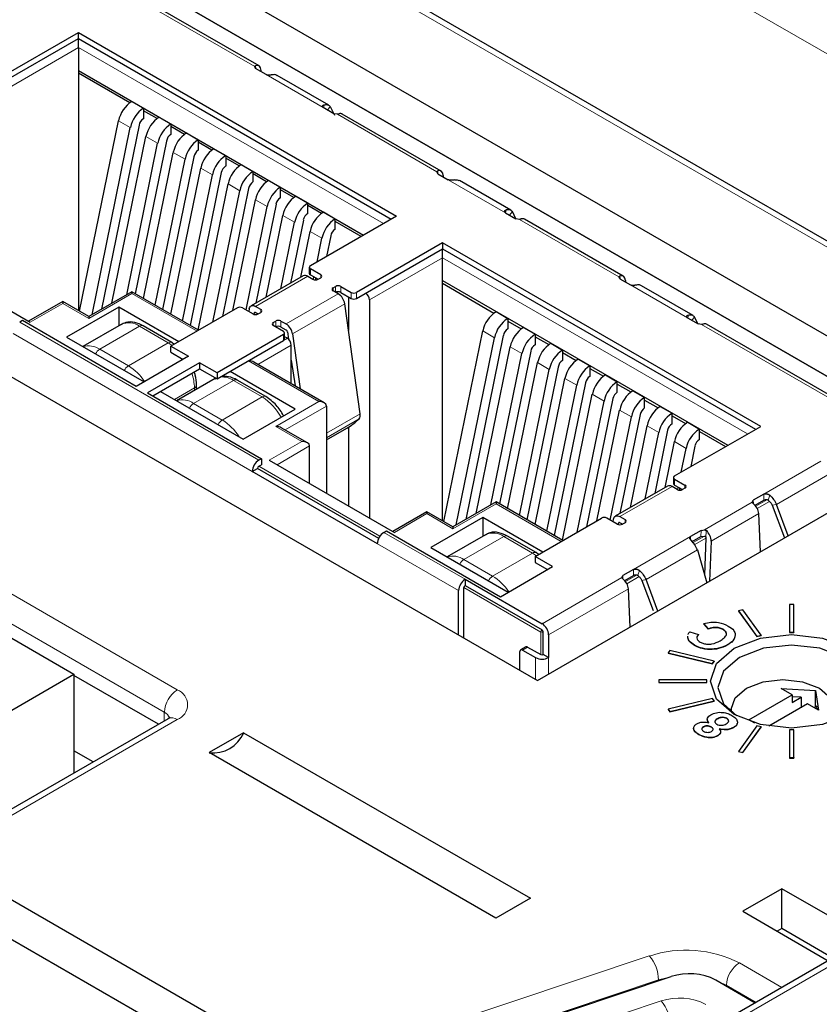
# Paper-space layout 'Blatt4' of a CAD drawing. Header units: millimetres. Extents: x 5 to 418, y 2 to 292.
# Tile 43 of 63: x 118.79 to 127.47, y 197.51 to 208.19. Entities that reach past the tile are written whole.
import ezdxf

# ---------------------------------------------------------------- set-up
doc = ezdxf.new("R2010")
doc.units = ezdxf.units.MM

psp = doc.layouts.new('Blatt4')

# ---------------------------------------------------------------- linework, layer by layer
at = {"color": 7, "linetype": 'Continuous', "lineweight": 18}
for p, q in [((134.156, 204.005), (103.329, 221.801)), ((134.409, 201.761), (101.511, 220.753)), ((102.54, 211.289), (120.5, 200.92)), ((120.359, 200.678), (102.398, 211.047)), ((119.394, 208.805), (121.34, 207.682)), ((119.427, 207.986), (118.592, 207.505)), ((118.635, 207.431), (119.427, 207.888)), ((122.821, 206.027), (119.427, 207.986)), ((119.427, 207.888), (122.736, 205.978)), ((121.35, 207.691), (121.351, 207.659)), ((122.084, 207.236), (121.464, 207.594)), ((122.086, 207.235), (122.093, 207.267)), ((122.13, 207.209), (122.159, 207.249)), ((122.237, 207.164), (123.315, 206.541)), ((119.863, 207.094), (119.99, 207.02)), ((120.16, 206.922), (120.287, 206.849)), ((120.457, 206.751), (120.584, 206.677)), ((120.754, 206.579), (120.881, 206.506)), ((123.327, 206.518), (123.326, 206.55)), ((121.051, 206.408), (121.178, 206.335)), ((124.06, 206.095), (123.44, 206.453)), ((121.348, 206.237), (121.475, 206.163)), ((121.645, 206.065), (121.772, 205.992)), ((124.069, 206.127), (124.062, 206.094)), ((124.105, 206.069), (124.135, 206.108)), ((124.213, 206.023), (125.291, 205.401)), ((121.942, 205.894), (122.069, 205.82)), ((123.378, 205.705), (122.544, 205.223)), ((126.772, 203.746), (123.378, 205.705)), ((122.586, 205.15), (123.378, 205.607)), ((123.378, 205.607), (126.687, 203.697)), ((121.944, 205.423), (121.944, 205.488)), ((121.916, 205.406), (121.35, 205.08)), ((122.057, 205.39), (122.057, 205.423)), ((125.303, 205.378), (125.301, 205.41)), ((119.54, 204.949), (120.006, 205.219)), ((120.006, 205.219), (120.714, 204.81)), ((121.681, 204.889), (122.247, 205.215)), ((122.19, 205.248), (122.19, 205.281)), ((122.218, 205.232), (122.218, 205.297)), ((122.275, 205.232), (122.275, 205.297)), ((122.388, 205.232), (122.388, 205.166)), ((122.445, 205.232), (122.445, 205.166)), ((126.035, 204.955), (125.416, 205.313)), ((118.903, 204.908), (119.257, 205.112)), ((119.257, 205.112), (119.54, 204.949)), ((121.751, 204.781), (122.316, 205.108)), ((121.348, 205.016), (121.336, 205.009)), ((121.407, 205.015), (121.407, 205.047)), ((118.79, 204.908), (121.384, 203.411)), ((121.539, 204.872), (121.539, 204.905)), ((121.568, 204.856), (121.568, 204.921)), ((121.624, 204.856), (121.624, 204.921)), ((126.045, 204.986), (126.037, 204.954)), ((126.111, 204.968), (126.081, 204.928)), ((118.72, 204.786), (121.313, 203.289)), ((120.091, 204.865), (119.659, 204.615)), ((120.091, 204.865), (120.402, 204.685)), ((123.814, 204.813), (123.942, 204.739)), ((126.188, 204.883), (128.134, 203.76)), ((120.402, 204.685), (119.97, 204.435)), ((120.402, 204.685), (120.446, 204.656)), ((121.695, 204.734), (121.271, 204.489)), ((121.653, 204.774), (121.653, 204.709)), ((119.97, 204.435), (119.659, 204.615)), ((121.737, 204.66), (121.373, 204.45)), ((124.111, 204.641), (124.239, 204.568)), ((121.271, 204.489), (122.034, 204.048)), ((124.408, 204.47), (124.536, 204.396)), ((121.11, 204.277), (120.677, 204.027)), ((120.91, 204.297), (120.917, 204.301)), ((121.11, 204.277), (121.421, 204.097)), ((124.705, 204.298), (124.833, 204.225)), ((120.685, 204.195), (120.469, 204.07)), ((120.685, 204.195), (120.685, 204.167)), ((120.988, 203.847), (121.421, 204.097)), ((122.034, 204.048), (121.568, 203.778)), ((125.002, 204.127), (125.13, 204.053)), ((120.988, 203.847), (120.677, 204.027)), ((122.119, 203.999), (121.67, 203.74)), ((125.299, 203.955), (125.427, 203.882)), ((122.119, 203.703), (122.484, 203.913)), ((122.119, 203.655), (122.472, 203.859)), ((121.568, 203.778), (121.851, 203.615)), ((125.596, 203.784), (125.724, 203.711)), ((121.851, 203.615), (121.497, 203.411)), ((125.893, 203.613), (126.021, 203.539)), ((121.582, 203.362), (121.935, 203.566)), ((126.862, 203.042), (127.482, 203.4)), ((121.37, 203.321), (122.685, 202.562)), ((122.699, 202.587), (121.384, 203.346)), ((125.895, 203.142), (125.895, 203.207)), ((127, 202.932), (127.557, 203.253)), ((125.867, 203.125), (125.301, 202.799)), ((126.008, 203.109), (126.008, 203.142)), ((126.748, 202.976), (126.75, 202.94)), ((126.903, 202.984), (126.777, 202.911)), ((126.862, 202.977), (126.862, 203.042)), ((126.912, 202.978), (126.928, 203.03)), ((123.491, 202.668), (123.958, 202.938)), ((123.958, 202.938), (124.665, 202.529)), ((126.221, 202.655), (126.738, 202.954)), ((126.792, 202.887), (126.925, 202.964)), ((127, 202.932), (126.953, 202.924)), ((122.855, 202.627), (123.208, 202.831)), ((123.208, 202.831), (123.491, 202.668)), ((125.358, 202.766), (125.358, 202.733)), ((126.292, 202.533), (126.808, 202.831)), ((125.299, 202.735), (125.287, 202.728)), ((126.179, 202.582), (126.182, 202.649)), ((126.235, 202.566), (126.239, 202.648)), ((122.742, 202.627), (123.623, 202.119)), ((124.043, 202.584), (123.61, 202.334)), ((124.043, 202.584), (124.354, 202.404)), ((125.448, 202.226), (126.068, 202.583)), ((126.068, 202.583), (126.068, 202.549)), ((126.218, 202.588), (126.095, 202.517)), ((126.113, 202.495), (126.235, 202.566)), ((122.671, 202.505), (123.552, 201.996)), ((125.586, 202.115), (126.143, 202.437)), ((123.921, 202.154), (123.61, 202.334)), ((124.354, 202.404), (123.921, 202.154)), ((124.354, 202.404), (124.397, 202.375)), ((125.448, 202.16), (125.448, 202.226)), ((124.457, 201.637), (125.323, 202.137)), ((125.334, 202.16), (125.335, 202.124)), ((125.489, 202.167), (125.363, 202.095)), ((125.378, 202.071), (125.511, 202.148)), ((125.514, 202.214), (125.498, 202.162)), ((125.586, 202.115), (125.539, 202.107)), ((123.608, 202.029), (124.443, 201.547)), ((124.457, 201.572), (123.623, 202.053)), ((124.528, 201.515), (125.394, 202.015)), ((134.152, 201.718), (124.6, 196.204)), ((124.443, 201.547), (124.443, 201.302)), ((124.471, 201.302), (124.471, 201.547)), ((124.301, 201.384), (124.245, 201.351)), ((124.386, 201.27), (124.386, 201.031)), ((124.528, 201.27), (124.528, 201.09)), ((120.357, 200.582), (120.359, 200.678)), ((120.5, 200.597), (115.975, 197.984)), ((119.645, 196.04), (125.621, 198.032)), ((126.598, 197.958), (127.06, 197.691)), ((125.721, 197.772), (119.745, 195.78)), ((125.721, 197.772), (125.721, 197.763)), ((126.779, 197.529), (126.456, 197.716)), ((126.456, 197.716), (126.456, 197.705)), ((120.158, 195.681), (125.75, 197.545))]:
    psp.add_line(p, q, dxfattribs=at)
at = {"color": 7, "linetype": 'Continuous', "lineweight": 25}
for p, q in [((134.409, 201.829), (101.611, 220.763)), ((101.559, 211.376), (119.379, 201.089)), ((129.214, 203.795), (119.965, 209.135)), ((121.387, 207.689), (119.444, 208.81)), ((128.838, 203.578), (119.965, 208.7)), ((119.965, 208.7), (128.838, 203.578)), ((118.493, 207.513), (119.427, 208.052)), ((119.427, 208.052), (122.877, 206.06)), ((119.427, 207.986), (119.427, 208.052)), ((118.493, 207.447), (119.427, 207.986)), ((119.427, 207.888), (119.427, 207.986)), ((119.427, 207.986), (122.821, 206.027)), ((119.427, 207.888), (119.427, 207.611)), ((121.35, 207.66), (121.34, 207.682)), ((119.427, 207.64), (122.521, 205.854)), ((119.984, 207.289), (119.427, 207.611)), ((119.427, 207.611), (119.427, 205.035)), ((121.464, 207.594), (121.35, 207.66)), ((121.411, 207.625), (121.41, 207.641)), ((122.144, 207.262), (121.585, 207.585)), ((120.006, 207.304), (120.134, 207.23)), ((122.159, 207.249), (122.205, 207.153)), ((120.134, 207.23), (120.134, 207.116)), ((120.281, 207.117), (120.134, 207.202)), ((122.198, 207.17), (122.084, 207.236)), ((122.237, 207.164), (122.198, 207.17)), ((123.363, 206.548), (122.29, 207.167)), ((119.44, 205.027), (119.863, 207.094)), ((120.086, 207.046), (119.677, 205.049)), ((120.303, 207.132), (120.431, 207.059)), ((120.431, 207.059), (120.431, 206.944)), ((120.578, 206.946), (120.431, 207.031)), ((119.575, 204.99), (119.99, 207.02)), ((119.79, 205.114), (120.16, 206.922)), ((120.6, 206.961), (120.728, 206.887)), ((119.951, 205.207), (120.287, 206.849)), ((120.383, 206.874), (120.044, 205.217)), ((120.728, 206.887), (120.728, 206.773)), ((120.875, 206.774), (120.728, 206.86)), ((120.133, 205.166), (120.457, 206.751)), ((120.897, 206.789), (121.025, 206.716)), ((121.025, 206.716), (121.025, 206.602)), ((120.26, 205.093), (120.584, 206.677)), ((120.68, 206.703), (120.341, 205.046)), ((121.172, 206.603), (121.025, 206.688)), ((121.194, 206.618), (121.322, 206.544)), ((120.43, 204.995), (120.754, 206.579)), ((120.557, 204.921), (120.881, 206.506)), ((120.977, 206.532), (120.638, 204.874)), ((121.322, 206.43), (121.322, 206.544)), ((121.469, 206.432), (121.322, 206.517)), ((123.326, 206.519), (123.315, 206.541)), ((123.326, 206.519), (123.44, 206.453)), ((123.386, 206.501), (123.386, 206.484)), ((120.727, 204.823), (121.051, 206.408)), ((121.491, 206.446), (121.619, 206.373)), ((124.119, 206.122), (123.56, 206.444)), ((115.157, 206.359), (124.406, 201.02)), ((120.887, 204.91), (121.178, 206.335)), ((121.274, 206.36), (120.989, 204.97)), ((121.619, 206.259), (121.619, 206.373)), ((121.766, 206.26), (121.619, 206.345)), ((121.102, 205.035), (121.348, 206.237)), ((121.571, 206.189), (121.351, 205.114)), ((121.788, 206.275), (121.916, 206.202)), ((121.916, 206.087), (121.916, 206.202)), ((122.063, 206.089), (121.916, 206.174)), ((121.246, 205.042), (121.475, 206.163)), ((121.464, 205.179), (121.645, 206.065)), ((122.085, 206.104), (122.213, 206.03)), ((124.06, 206.095), (124.174, 206.029)), ((124.172, 206.03), (124.135, 206.108)), ((121.625, 205.272), (121.772, 205.992)), ((121.868, 206.017), (121.728, 205.332)), ((122.877, 206.06), (121.944, 205.521)), ((122.213, 205.916), (122.213, 206.03)), ((122.495, 205.839), (122.213, 206.002)), ((124.213, 206.023), (124.174, 206.029)), ((125.338, 205.407), (124.266, 206.027)), ((121.84, 205.397), (121.942, 205.894)), ((122.016, 205.563), (122.069, 205.82)), ((122.165, 205.846), (122.119, 205.622)), ((123.378, 205.771), (122.445, 205.232)), ((126.829, 203.778), (123.378, 205.771)), ((123.378, 205.771), (123.378, 205.705)), ((117.546, 205.692), (118.903, 204.908)), ((122.445, 205.166), (123.378, 205.705)), ((123.378, 205.607), (123.378, 205.705)), ((123.378, 205.705), (126.772, 203.746)), ((123.378, 205.33), (123.378, 205.607)), ((121.932, 205.504), (121.932, 205.439)), ((122.057, 205.423), (121.944, 205.488)), ((121.866, 205.411), (121.3, 205.085)), ((121.916, 205.406), (121.972, 205.374)), ((121.944, 205.423), (122.029, 205.374)), ((121.977, 205.371), (121.983, 205.4)), ((122, 205.39), (122, 205.367)), ((122.029, 205.374), (122.057, 205.39)), ((123.378, 205.359), (126.472, 203.573)), ((123.378, 205.33), (123.935, 205.008)), ((123.378, 202.754), (123.378, 205.33)), ((125.301, 205.379), (125.291, 205.401)), ((125.301, 205.379), (125.416, 205.313)), ((125.361, 205.36), (125.362, 205.344)), ((120.006, 205.239), (119.54, 204.969)), ((120.731, 204.821), (120.006, 205.239)), ((120.006, 205.239), (120.006, 205.219)), ((122.19, 205.281), (122.218, 205.297)), ((122.247, 205.215), (122.19, 205.248)), ((122.275, 205.297), (122.388, 205.232)), ((122.275, 205.232), (122.388, 205.166)), ((126.095, 204.981), (125.536, 205.304)), ((119.257, 205.133), (118.886, 204.919)), ((119.54, 204.969), (119.257, 205.133)), ((119.257, 205.133), (119.257, 205.112)), ((122.484, 203.913), (122.316, 205.108)), ((122.357, 205.184), (122.357, 204.818)), ((122.586, 205.15), (122.586, 202.782)), ((119.865, 205.072), (119.299, 204.745)), ((120.516, 204.696), (119.865, 205.072)), ((119.865, 205.072), (119.865, 204.869)), ((121.152, 205.063), (120.431, 204.647)), ((121.209, 205.063), (121.322, 204.998)), ((121.28, 205.053), (121.276, 205.025)), ((121.333, 204.993), (121.336, 205.009)), ((121.407, 205.047), (121.35, 205.08)), ((121.35, 205.014), (121.378, 204.998)), ((121.378, 204.998), (121.407, 205.015)), ((123.958, 205.023), (124.085, 204.949)), ((118.819, 204.925), (118.79, 204.908)), ((120.055, 204.211), (118.819, 204.925)), ((119.54, 204.969), (119.54, 204.949)), ((121.539, 204.905), (121.568, 204.921)), ((121.624, 204.921), (121.681, 204.889)), ((124.085, 204.949), (124.085, 204.835)), ((124.085, 204.921), (124.232, 204.836)), ((126.035, 204.955), (126.15, 204.889)), ((126.148, 204.89), (126.111, 204.968)), ((119.891, 204.884), (119.475, 204.644)), ((120.442, 204.689), (120.131, 204.869)), ((121.653, 204.807), (121.539, 204.872)), ((121.681, 204.823), (121.624, 204.856)), ((121.664, 204.725), (121.664, 204.791)), ((121.695, 204.802), (121.705, 204.726)), ((123.391, 202.746), (123.814, 204.813)), ((124.255, 204.851), (124.382, 204.778)), ((126.188, 204.883), (126.15, 204.889)), ((128.184, 203.765), (126.241, 204.886)), ((119.299, 204.745), (120.139, 204.26)), ((120.467, 204.668), (120.442, 204.689)), ((121.653, 204.774), (120.931, 204.358)), ((120.931, 204.293), (121.653, 204.709)), ((121.695, 204.734), (121.664, 204.751)), ((121.751, 204.781), (121.834, 204.184)), ((123.526, 202.709), (123.942, 204.739)), ((124.037, 204.765), (123.629, 202.768)), ((124.382, 204.778), (124.382, 204.663)), ((124.382, 204.75), (124.529, 204.665)), ((124.552, 204.68), (124.679, 204.606)), ((120.431, 204.647), (120.62, 204.538)), ((120.431, 204.582), (120.431, 204.647)), ((120.431, 204.582), (120.564, 204.505)), ((121.737, 204.24), (121.737, 204.66)), ((123.741, 202.833), (124.111, 204.641)), ((124.334, 204.593), (123.995, 202.936)), ((124.679, 204.606), (124.679, 204.492)), ((124.679, 204.578), (124.826, 204.493)), ((120.62, 204.538), (120.055, 204.211)), ((120.742, 204.468), (120.176, 204.141)), ((120.931, 204.358), (120.742, 204.468)), ((120.742, 204.468), (120.742, 204.402)), ((122.094, 204.034), (121.331, 204.474)), ((121.737, 204.498), (121.777, 204.217)), ((123.903, 202.926), (124.239, 204.568)), ((124.084, 202.885), (124.408, 204.47)), ((124.849, 204.508), (124.976, 204.435)), ((120.233, 204.108), (120.742, 204.402)), ((120.742, 204.402), (120.931, 204.293)), ((120.931, 204.358), (120.931, 204.293)), ((121.78, 203.966), (121.073, 204.374)), ((124.211, 202.811), (124.536, 204.396)), ((124.631, 204.422), (124.292, 202.765)), ((124.976, 204.435), (124.976, 204.32)), ((124.976, 204.407), (125.123, 204.322)), ((120.91, 204.297), (120.493, 204.056)), ((120.929, 204.301), (120.908, 204.29)), ((121.461, 204.101), (121.15, 204.281)), ((124.381, 202.714), (124.705, 204.298)), ((124.928, 204.251), (124.589, 202.593)), ((125.146, 204.337), (125.273, 204.263)), ((125.273, 204.149), (125.273, 204.263)), ((120.318, 204.157), (121.214, 203.64)), ((120.709, 204.181), (120.709, 204.228)), ((124.508, 202.64), (124.833, 204.225)), ((125.273, 204.236), (125.42, 204.151)), ((125.443, 204.165), (125.57, 204.092)), ((120.176, 204.141), (121.412, 203.427)), ((124.678, 202.542), (125.002, 204.127)), ((124.838, 202.629), (125.13, 204.053)), ((125.225, 204.079), (124.941, 202.689)), ((125.57, 203.978), (125.57, 204.092)), ((125.57, 204.064), (125.717, 203.979)), ((121.214, 203.64), (121.78, 203.966)), ((122.119, 203.999), (122.119, 203.052)), ((125.053, 202.754), (125.299, 203.955)), ((125.74, 203.994), (125.867, 203.92)), ((125.197, 202.761), (125.427, 203.882)), ((125.522, 203.908), (125.302, 202.833)), ((125.867, 203.806), (125.867, 203.92)), ((125.867, 203.893), (126.014, 203.808)), ((126.037, 203.822), (126.164, 203.749)), ((121.911, 203.601), (121.628, 203.764)), ((122.119, 203.631), (122.339, 203.758)), ((122.357, 203.769), (122.357, 202.915)), ((124.406, 201.02), (129.214, 203.795)), ((125.415, 202.898), (125.596, 203.784)), ((125.819, 203.736), (125.679, 203.051)), ((125.895, 203.24), (126.829, 203.778)), ((126.164, 203.635), (126.164, 203.749)), ((126.164, 203.721), (126.447, 203.558)), ((125.576, 202.991), (125.724, 203.711)), ((125.792, 203.116), (125.893, 203.613)), ((121.935, 203.158), (121.935, 203.566)), ((125.968, 203.282), (126.021, 203.539)), ((126.116, 203.565), (126.07, 203.341)), ((121.412, 203.427), (121.384, 203.411)), ((121.412, 203.427), (121.412, 203.362)), ((121.497, 203.411), (122.855, 202.627)), ((121.313, 203.289), (121.37, 203.321)), ((122.671, 202.505), (121.313, 203.289)), ((122.685, 202.562), (121.37, 203.321)), ((121.384, 203.346), (121.412, 203.362)), ((125.884, 203.223), (125.884, 203.158)), ((125.895, 203.207), (126.008, 203.142)), ((125.817, 203.13), (125.251, 202.804)), ((125.924, 203.093), (125.867, 203.125)), ((125.895, 203.142), (125.98, 203.093)), ((125.929, 203.09), (125.935, 203.119)), ((125.952, 203.086), (125.952, 203.109)), ((126.008, 203.109), (125.98, 203.093)), ((126.738, 202.954), (126.748, 202.976)), ((126.862, 203.042), (126.748, 202.976)), ((126.768, 202.922), (126.862, 202.977)), ((123.958, 202.958), (123.491, 202.688)), ((124.682, 202.54), (123.958, 202.958)), ((123.958, 202.958), (123.958, 202.938)), ((126.953, 202.924), (127.086, 202.567)), ((127.127, 202.59), (127, 202.932)), ((123.208, 202.852), (122.837, 202.637)), ((123.491, 202.688), (123.208, 202.852)), ((123.208, 202.852), (123.208, 202.831)), ((123.816, 202.791), (123.251, 202.464)), ((124.467, 202.415), (123.816, 202.791)), ((123.816, 202.791), (123.816, 202.588)), ((124.382, 202.366), (125.103, 202.782)), ((125.273, 202.717), (125.16, 202.782)), ((125.227, 202.744), (125.232, 202.772)), ((125.301, 202.799), (125.358, 202.766)), ((126.827, 202.417), (126.808, 202.831)), ((123.491, 202.688), (123.491, 202.668)), ((125.285, 202.712), (125.287, 202.728)), ((125.33, 202.717), (125.301, 202.733)), ((125.358, 202.733), (125.33, 202.717)), ((126.182, 202.649), (126.068, 202.583)), ((126.182, 202.649), (126.221, 202.655)), ((122.742, 202.627), (122.77, 202.644)), ((122.77, 202.644), (124.006, 201.93)), ((123.843, 202.603), (123.426, 202.363)), ((124.394, 202.408), (124.083, 202.588)), ((126.086, 202.528), (126.179, 202.582)), ((126.179, 202.582), (126.218, 202.588)), ((126.235, 202.566), (126.219, 202.169)), ((123.251, 202.464), (124.091, 201.979)), ((126.143, 202.437), (126.244, 202.081)), ((126.292, 202.533), (126.274, 202.098)), ((124.572, 202.257), (124.382, 202.366)), ((124.382, 202.366), (124.382, 202.301)), ((124.419, 202.387), (124.394, 202.408)), ((124.006, 201.93), (124.572, 202.257)), ((124.382, 202.301), (124.515, 202.224)), ((125.448, 202.226), (125.334, 202.16)), ((123.623, 202.119), (123.623, 202.053)), ((123.623, 202.119), (124.457, 201.637)), ((125.323, 202.137), (125.334, 202.16)), ((125.354, 202.106), (125.448, 202.16)), ((125.713, 201.774), (125.586, 202.115)), ((123.608, 201.48), (123.608, 202.029)), ((123.623, 202.053), (124.457, 201.572)), ((125.412, 201.601), (125.394, 202.015)), ((125.539, 202.107), (125.661, 201.78)), ((123.552, 201.513), (123.552, 201.996)), ((127.188, 201.846), (127.14, 201.846)), ((127.14, 201.846), (127.14, 201.546)), ((127.188, 201.546), (127.188, 201.846)), ((134.052, 201.728), (124.503, 196.215)), ((126.635, 201.788), (126.59, 201.778)), ((126.59, 201.778), (126.789, 201.5)), ((126.59, 201.778), (126.59, 201.774)), ((126.59, 201.774), (126.789, 201.497)), ((126.834, 201.511), (126.635, 201.788)), ((126.263, 201.582), (126.213, 201.638)), ((126.213, 201.638), (126.213, 201.635)), ((126.263, 201.579), (126.213, 201.635)), ((126.263, 201.582), (126.263, 201.579)), ((124.471, 201.302), (124.471, 201.547)), ((124.528, 201.515), (124.528, 201.27)), ((126.037, 201.485), (126.039, 201.502)), ((126.037, 201.482), (126.039, 201.498)), ((126.037, 201.485), (126.037, 201.482)), ((126.061, 201.55), (126.153, 201.519)), ((126.153, 201.519), (126.153, 201.515)), ((126.419, 201.577), (126.419, 201.573)), ((126.553, 201.518), (126.553, 201.515)), ((126.789, 201.5), (126.834, 201.511)), ((126.789, 201.497), (126.834, 201.508)), ((126.789, 201.5), (126.789, 201.497)), ((126.834, 201.511), (126.834, 201.508)), ((127.14, 201.546), (127.188, 201.546)), ((127.14, 201.546), (127.14, 201.543)), ((127.14, 201.543), (127.188, 201.543)), ((127.188, 201.546), (127.188, 201.543)), ((124.281, 201.386), (124.225, 201.353)), ((124.301, 201.384), (124.443, 201.302)), ((126.11, 201.406), (126.11, 201.402)), ((126.471, 201.41), (126.471, 201.407)), ((124.217, 201.129), (124.217, 201.335)), ((124.245, 201.351), (124.386, 201.27)), ((124.528, 201.27), (124.471, 201.302)), ((125.842, 201.346), (125.824, 201.32)), ((125.824, 201.32), (126.305, 201.205)), ((125.824, 201.32), (125.824, 201.317)), ((125.824, 201.317), (126.305, 201.202)), ((126.323, 201.231), (125.842, 201.346)), ((126.277, 201.36), (126.277, 201.356)), ((126.305, 201.205), (126.323, 201.231)), ((126.305, 201.202), (126.323, 201.228)), ((126.305, 201.205), (126.305, 201.202)), ((126.323, 201.231), (126.323, 201.228)), ((116.409, 199.375), (119.379, 201.089)), ((119.379, 201.089), (119.379, 200.017)), ((120.295, 200.546), (119.379, 201.075)), ((125.724, 201.029), (125.724, 201.001)), ((126.244, 201.029), (125.724, 201.029)), ((125.724, 201.001), (126.244, 201.001)), ((125.724, 201.001), (125.724, 200.998)), ((125.724, 200.998), (126.244, 200.998)), ((126.244, 201.001), (126.244, 201.029)), ((126.244, 201.001), (126.244, 200.998)), ((126.702, 200.595), (127.169, 200.864)), ((127.05, 200.933), (127.423, 200.913)), ((127.169, 200.864), (127.05, 200.933)), ((127.169, 200.864), (127.169, 200.783)), ((127.268, 200.84), (127.169, 200.845)), ((127.169, 200.783), (127.268, 200.84)), ((127.268, 200.84), (127.268, 200.725)), ((127.423, 200.913), (127.457, 200.698)), ((127.423, 200.734), (127.423, 200.913)), ((126.305, 200.824), (125.824, 200.709)), ((125.842, 200.684), (126.323, 200.799)), ((125.842, 200.681), (126.323, 200.795)), ((126.323, 200.799), (126.305, 200.824)), ((126.323, 200.799), (126.323, 200.795)), ((127.338, 200.766), (126.918, 200.524)), ((127.457, 200.698), (127.338, 200.766)), ((127.437, 200.742), (127.409, 200.725)), ((127.443, 200.706), (127.437, 200.742)), ((125.824, 200.709), (125.842, 200.684)), ((125.824, 200.709), (125.824, 200.706)), ((125.824, 200.706), (125.842, 200.681)), ((125.842, 200.684), (125.842, 200.681)), ((126.51, 200.709), (126.51, 200.681)), ((120.4, 200.606), (115.875, 197.994)), ((126.207, 200.518), (126.207, 200.515)), ((126.293, 200.517), (126.293, 200.514)), ((126.357, 200.605), (126.357, 200.602)), ((126.462, 200.611), (126.462, 200.607)), ((126.533, 200.51), (126.533, 200.507)), ((126.789, 200.529), (126.59, 200.252)), ((126.635, 200.241), (126.834, 200.519)), ((126.635, 200.238), (126.834, 200.516)), ((126.764, 200.559), (126.702, 200.595)), ((126.834, 200.519), (126.789, 200.529)), ((126.834, 200.519), (126.834, 200.516)), ((121.22, 200.454), (120.846, 200.238)), ((121.22, 200.454), (124.332, 198.658)), ((126.159, 200.435), (126.159, 200.432)), ((126.363, 200.423), (126.363, 200.419)), ((127.14, 200.484), (127.14, 200.184)), ((127.188, 200.484), (127.14, 200.484)), ((127.188, 200.184), (127.188, 200.484)), ((119.588, 200.138), (119.379, 200.259)), ((123.957, 198.442), (120.846, 200.238)), ((126.59, 200.252), (126.59, 200.249)), ((126.59, 200.252), (126.635, 200.241)), ((126.59, 200.249), (126.635, 200.238)), ((126.635, 200.241), (126.635, 200.238)), ((127.14, 200.184), (127.14, 200.18)), ((127.14, 200.184), (127.188, 200.184)), ((127.14, 200.18), (127.188, 200.18)), ((127.188, 200.184), (127.188, 200.18)), ((118.392, 198.821), (121.503, 197.025)), ((127.058, 198.762), (126.634, 198.518)), ((127.986, 198.226), (127.058, 198.762)), ((127.058, 198.33), (127.058, 198.762)), ((121.129, 196.809), (118.018, 198.605)), ((124.332, 198.658), (123.957, 198.442)), ((126.634, 198.518), (127.562, 197.981)), ((127.058, 198.33), (127.008, 198.302)), ((127.612, 198.01), (127.058, 198.33)), ((119.882, 195.817), (125.859, 197.808)), ((126.341, 197.772), (126.77, 197.524))]:
    psp.add_line(p, q, dxfattribs=at)
at = {"color": 7, "linetype": 'Continuous', "lineweight": 25, "flags": 128}
for points in [[(121.28, 205.053), (121.284, 205.064), (121.289, 205.074), (121.296, 205.082), (121.305, 205.087), (121.315, 205.089), (121.326, 205.089), (121.338, 205.086), (121.35, 205.08)], [(121.336, 205.009), (121.337, 205.011), (121.338, 205.013), (121.339, 205.015), (121.341, 205.016), (121.343, 205.016), (121.345, 205.016), (121.348, 205.016), (121.35, 205.014)], [(125.232, 202.772), (125.235, 202.783), (125.24, 202.793), (125.247, 202.801), (125.256, 202.806), (125.266, 202.808), (125.277, 202.808), (125.289, 202.805), (125.301, 202.799)], [(125.301, 202.733), (125.299, 202.735), (125.296, 202.735), (125.294, 202.735), (125.292, 202.735), (125.29, 202.734), (125.289, 202.732), (125.288, 202.73), (125.287, 202.728)], [(126.541, 201.371), (126.827, 201.481), (127.164, 201.52), (127.5, 201.481), (127.786, 201.371), (127.977, 201.206), (128.044, 201.012), (127.977, 200.817), (127.786, 200.652), (127.5, 200.542), (127.164, 200.504), (126.827, 200.542), (126.541, 200.652), (126.351, 200.817), (126.284, 201.012), (126.351, 201.206), (126.541, 201.371)], [(127.756, 200.636), (127.901, 200.769), (127.962, 200.945), (127.901, 201.121), (127.728, 201.271), (127.469, 201.371), (127.164, 201.406), (126.858, 201.371), (126.599, 201.271)], [(126.599, 201.271), (126.426, 201.121), (126.365, 200.945), (126.426, 200.769), (126.572, 200.636)], [(126.512, 200.678), (126.51, 200.709), (126.552, 200.833), (126.674, 200.938), (126.855, 201.008), (127.07, 201.032), (127.284, 201.008), (127.466, 200.938), (127.587, 200.833), (127.63, 200.709), (127.587, 200.585), (127.566, 200.56)]]:
    psp.add_lwpolyline(points, dxfattribs=at)
at = {"color": 7, "linetype": 'Continuous', "lineweight": 18, "flags": 128}
for points in [[(125.838, 197.801), (125.811, 197.796), (125.721, 197.772)], [(126.456, 197.716), (126.38, 197.753), (126.36, 197.761)]]:
    psp.add_lwpolyline(points, dxfattribs=at)
at = {"color": 7, "linetype": 'Continuous', "lineweight": 25}
for centre, radius, start, end in [((120.185, 207.027), 0.329, 122.9339, 168.3722), ((120.313, 206.954), 0.329, 122.9339, 168.3722), ((120.193, 207.024), 0.11, 122.9339, 168.3722), ((120.482, 206.856), 0.329, 122.9339, 168.3722), ((120.61, 206.783), 0.329, 122.9339, 168.3722), ((120.49, 206.852), 0.11, 122.9339, 168.3722), ((120.779, 206.685), 0.329, 122.9339, 168.3722), ((120.907, 206.611), 0.329, 122.9339, 168.3722), ((120.787, 206.681), 0.11, 122.9339, 168.3722), ((121.076, 206.513), 0.329, 122.9339, 168.3722), ((121.204, 206.44), 0.329, 122.9339, 168.3722), ((121.084, 206.509), 0.11, 122.9339, 168.3722), ((121.373, 206.342), 0.329, 122.9339, 168.3722), ((121.501, 206.268), 0.329, 122.9339, 168.3722), ((121.381, 206.338), 0.11, 122.9339, 168.3722), ((121.67, 206.17), 0.329, 122.9339, 168.3722), ((121.798, 206.097), 0.329, 122.9339, 168.3722), ((121.678, 206.167), 0.11, 122.9339, 168.3722), ((121.967, 205.999), 0.329, 122.9339, 168.3722), ((122.095, 205.925), 0.329, 122.9339, 168.3722), ((121.975, 205.995), 0.11, 122.9339, 168.3722), ((122.264, 205.827), 0.329, 122.9339, 168.3722), ((122.392, 205.754), 0.329, 122.9339, 168.3722), ((122.272, 205.824), 0.11, 122.9339, 168.3722), ((121.952, 205.441), 0.0201, 185.6948, 245.6253), ((121.95, 205.504), 0.0175, 110.7834, 249.2166), ((121.887, 205.367), 0.049, 53.4704, 115.2191), ((122, 205.428), 0.0615, 242.6097, 297.3903), ((122.051, 205.406), 0.0175, 290.7834, 69.2166), ((122.196, 205.264), 0.0175, 110.7834, 249.2166), ((122.247, 205.242), 0.0615, 62.6097, 117.3903), ((122.247, 205.177), 0.0615, 62.6097, 117.3903), ((122.162, 205.084), 0.156, 8.6904, 57.0932), ((122.416, 205.286), 0.0615, 242.6097, 297.3903), ((122.494, 205.146), 0.0922, 2.6055, 57.3945), ((122.416, 205.221), 0.0615, 242.6097, 297.3903), ((121.18, 205.009), 0.0615, 62.6097, 117.3903), ((121.35, 205.053), 0.0615, 242.6097, 297.3903), ((121.4, 205.031), 0.0175, 290.7834, 69.2166), ((124.137, 204.746), 0.329, 122.9339, 168.3722), ((121.546, 204.889), 0.0175, 110.7834, 249.2166), ((121.596, 204.867), 0.0615, 62.6097, 117.3903), ((124.264, 204.673), 0.329, 122.9339, 168.3722), ((121.596, 204.802), 0.0615, 62.6097, 117.3903), ((121.646, 204.791), 0.0175, 290.7834, 69.2166), ((121.596, 204.757), 0.156, 8.6904, 57.0932), ((121.664, 204.797), 0.0313, 8.6904, 57.0932), ((124.145, 204.743), 0.11, 122.9339, 168.3722), ((124.434, 204.575), 0.329, 122.9339, 168.3722), ((121.644, 204.727), 0.0201, 294.3747, 354.3052), ((121.645, 204.656), 0.0922, 2.6055, 57.3945), ((124.561, 204.501), 0.329, 122.9339, 168.3722), ((124.731, 204.403), 0.329, 122.9339, 168.3722), ((124.442, 204.571), 0.11, 122.9339, 168.3722), ((124.858, 204.33), 0.329, 122.9339, 168.3722), ((124.739, 204.4), 0.11, 122.9339, 168.3722), ((125.028, 204.232), 0.329, 122.9339, 168.3722), ((125.155, 204.159), 0.329, 122.9339, 168.3722), ((125.036, 204.228), 0.11, 122.9339, 168.3722), ((125.325, 204.061), 0.329, 122.9339, 168.3722), ((125.452, 203.987), 0.329, 122.9339, 168.3722), ((125.333, 204.057), 0.11, 122.9339, 168.3722), ((125.622, 203.889), 0.329, 122.9339, 168.3722), ((125.749, 203.816), 0.329, 122.9339, 168.3722), ((125.63, 203.886), 0.11, 122.9339, 168.3722), ((125.919, 203.718), 0.329, 122.9339, 168.3722), ((122.001, 204.342), 0.674, 300.0124, 314.2807), ((122.419, 203.899), 0.066, 322.9583, 12.674), ((126.046, 203.644), 0.329, 122.9339, 168.3722), ((126.216, 203.546), 0.329, 122.9339, 168.3722), ((125.927, 203.714), 0.11, 122.9339, 168.3722), ((126.343, 203.473), 0.329, 122.9339, 168.3722), ((126.224, 203.543), 0.11, 122.9339, 168.3722), ((121.467, 203.282), 0.154, 122.6055, 177.3945), ((121.4, 203.32), 0.0307, 122.6055, 177.3945), ((125.901, 203.223), 0.0175, 110.7834, 249.2166), ((125.838, 203.086), 0.049, 53.4704, 115.2191), ((125.904, 203.16), 0.0201, 185.6948, 245.6253), ((125.952, 203.147), 0.0615, 242.6097, 297.3903), ((126.002, 203.125), 0.0175, 290.7834, 69.2166), ((125.132, 202.728), 0.0615, 62.6097, 117.3903), ((125.352, 202.75), 0.0175, 290.7834, 69.2166), ((125.301, 202.772), 0.0615, 242.6097, 297.3903), ((122.824, 202.498), 0.154, 122.6055, 177.3945), ((123.705, 201.989), 0.154, 122.6055, 177.3945), ((123.639, 202.027), 0.0307, 122.6055, 177.3945), ((124.374, 201.508), 0.154, 2.6055, 57.3945), ((124.44, 201.546), 0.0307, 2.6055, 57.3945), ((124.29, 201.368), 0.0201, 54.3818, 114.314), ((124.234, 201.338), 0.0175, 50.7967, 189.214), ((124.457, 201.406), 0.154, 242.6097, 297.3903), ((124.457, 201.33), 0.0307, 242.6097, 297.3903), ((120.892, 200.591), 0.356, 262.6225, 337.3722), ((126.056, 197.213), 0.627, 62.9385, 108.3691)]:
    psp.add_arc(centre, radius, start, end, dxfattribs=at)
at = {"color": 7, "linetype": 'Continuous', "lineweight": 18}
for centre, radius, start, end in [((119.974, 204.701), 0.201, 54.3824, 114.3071), ((120.115, 204.832), 0.0402, 65.6929, 125.6176), ((120.426, 204.652), 0.0402, 65.7014, 125.6168), ((119.539, 204.443), 0.209, 55.0126, 107.3716), ((119.722, 204.514), 0.119, 122.2646, 155.4388), ((120.033, 204.334), 0.119, 122.2646, 155.4388), ((119.673, 203.957), 0.563, 33.0202, 58.2122), ((120.171, 204.185), 0.515, 1.0981, 19.0582), ((120.979, 204.073), 0.242, 57.3541, 92.2963), ((121.133, 204.244), 0.0402, 65.6929, 125.6176), ((120.669, 204.232), 0.0402, 294.3757, 354.2935), ((120.557, 203.856), 0.209, 55.0126, 107.3716), ((121.444, 204.067), 0.0384, 64.0327, 127.2545), ((121.102, 203.595), 0.595, 28.3479, 57.624), ((120.742, 203.925), 0.121, 122.4948, 155.2086), ((121.052, 203.747), 0.119, 122.2646, 155.4388), ((120.689, 203.366), 0.567, 31.859, 58.1625), ((123.925, 202.42), 0.201, 54.3824, 114.3071), ((124.066, 202.551), 0.0402, 65.6929, 125.6176), ((123.49, 202.162), 0.209, 55.0126, 107.3716), ((123.673, 202.233), 0.119, 122.2646, 155.4388), ((124.377, 202.371), 0.0402, 65.7014, 125.6168), ((123.985, 202.053), 0.119, 122.2646, 155.4388), ((123.624, 201.676), 0.563, 33.0202, 58.2122), ((124.474, 201.546), 0.0307, 122.6055, 177.3945), ((124.457, 201.575), 0.0307, 242.6097, 297.3903), ((124.44, 201.546), 0.0307, 2.6055, 57.3945), ((120.667, 200.661), 0.308, 122.6523, 176.7703), ((120.439, 200.758), 0.173, 290.7834, 69.2166), ((120.313, 200.583), 0.106, 17.4139, 64.5329), ((120.442, 200.52), 0.0961, 52.8179, 115.8716), ((126.021, 196.828), 1.268, 62.9385, 108.3691), ((125.306, 197.762), 0.415, 1.3792, 40.6263), ((126.764, 197.698), 0.308, 122.6523, 176.7703), ((125.948, 196.949), 0.627, 62.9385, 108.3691), ((125.435, 197.274), 0.415, 0.9539, 40.6395)]:
    psp.add_arc(centre, radius, start, end, dxfattribs=at)
for centre, major_axis, ratio, start_param, end_param in [((372.028, 363.284), (379.985, 5.827), 0.587244, 3.834585, 4.001386), ((372.028, 351.797), (379.987, -5.634), 0.567146, 3.873355, 3.997444)]:
    psp.add_ellipse(centre, major_axis=major_axis, ratio=ratio, start_param=start_param, end_param=end_param, dxfattribs=at)
at = {"color": 7, "linetype": 'Continuous', "lineweight": 25}
for centre, major_axis, ratio, start_param, end_param in [((121.339, 207.6), (0.046, 0.0889), 0.605449, 5.470098, 6.839537), ((122.237, 207.082), (0.0536, 0.0845), 0.547864, 0.022607, 0.606566), ((123.315, 206.46), (0.046, 0.0889), 0.605449, 5.470098, 6.839537), ((124.213, 205.942), (0.0536, 0.0845), 0.547864, 0.022607, 0.606566), ((125.291, 205.319), (0.046, 0.0889), 0.605449, 5.470098, 6.839537), ((126.189, 204.801), (0.0536, 0.0845), 0.547864, 0.022607, 0.606566), ((121.271, 204.44), (0.0849, 0), 0.577382, 0.785398, 1.570796), ((122.034, 203.999), (0.0849, 0), 0.577382, 0, 1.570796), ((121.568, 203.729), (0.0849, 0), 0.577382, 0.785398, 1.570796), ((121.851, 203.566), (0.0849, 0), 0.577382, 0, 1.570796), ((126.737, 202.872), (-0.0536, 0.0845), 0.547864, 3.904465, 5.273903), ((126.221, 202.574), (-0.046, 0.0889), 0.605449, 3.95468, 5.324118), ((125.323, 202.055), (-0.0536, 0.0845), 0.547864, 3.904465, 5.273903)]:
    psp.add_ellipse(centre, major_axis=major_axis, ratio=ratio, start_param=start_param, end_param=end_param, dxfattribs=at)
for points, knots in [([(87.346, 211.626), (88.154, 211.101), (90.498, 209.581), (94.449, 207.101), (99.228, 204.201), (104.1, 201.351), (109.059, 198.552), (114.107, 195.803), (117.995, 193.759), (120.198, 192.63), (120.671, 192.388)], [0, 0, 0, 0, 0.0774167, 0.2244859, 0.3715556, 0.5186246, 0.6656928, 0.8127599, 0.959826, 1, 1, 1, 1]), ([(121.34, 207.682), (121.341, 207.684), (121.343, 207.688), (121.348, 207.69), (121.35, 207.691)], [0, 0, 0, 0, 0.593525, 1, 1, 1, 1]), ([(121.53, 207.592), (121.529, 207.592), (121.526, 207.592), (121.521, 207.591), (121.515, 207.59), (121.511, 207.589), (121.506, 207.589), (121.502, 207.589), (121.495, 207.588), (121.485, 207.588), (121.473, 207.59), (121.467, 207.592), (121.464, 207.594)], [0, 0, 0, 0, 0.086514, 0.173027, 0.259544, 0.346069, 0.389296, 0.475847, 0.51908, 0.69357, 0.869131, 1, 1, 1, 1]), ([(121.583, 207.583), (121.579, 207.586), (121.565, 207.597), (121.545, 207.594), (121.53, 207.592)], [0, 0, 0, 0, 0.2849921, 1, 1, 1, 1]), ([(122.084, 207.236), (122.082, 207.237), (122.078, 207.24), (122.075, 207.247), (122.075, 207.252), (122.077, 207.257), (122.079, 207.259), (122.081, 207.261), (122.084, 207.263), (122.086, 207.265), (122.09, 207.266), (122.092, 207.267), (122.093, 207.267)], [0, 0, 0, 0, 0.132974, 0.265315, 0.45834, 0.555846, 0.604506, 0.701936, 0.750591, 0.847994, 0.896647, 1, 1, 1, 1]), ([(122.255, 207.168), (122.252, 207.167), (122.247, 207.166), (122.24, 207.164), (122.237, 207.164)], [0, 0, 0, 0, 0.593487, 1, 1, 1, 1]), ([(123.315, 206.541), (123.317, 206.544), (123.319, 206.547), (123.324, 206.549), (123.326, 206.55)], [0, 0, 0, 0, 0.593525, 1, 1, 1, 1]), ([(123.506, 206.452), (123.5, 206.451), (123.493, 206.45), (123.483, 206.448), (123.478, 206.448), (123.47, 206.448), (123.46, 206.448), (123.448, 206.449), (123.443, 206.452), (123.44, 206.453)], [0, 0, 0, 0, 0.328064, 0.388112, 0.448166, 0.508226, 0.725948, 0.874374, 1, 1, 1, 1]), ([(123.506, 206.452), (123.521, 206.454), (123.541, 206.456), (123.555, 206.445), (123.559, 206.442)], [0, 0, 0, 0, 0.7150078, 1, 1, 1, 1]), ([(124.06, 206.095), (124.058, 206.097), (124.053, 206.1), (124.05, 206.106), (124.051, 206.112), (124.053, 206.116), (124.055, 206.119), (124.056, 206.121), (124.059, 206.123), (124.062, 206.124), (124.065, 206.126), (124.068, 206.126), (124.069, 206.127)], [0, 0, 0, 0, 0.132974, 0.265315, 0.45834, 0.555846, 0.604506, 0.701936, 0.750591, 0.847994, 0.896647, 1, 1, 1, 1]), ([(124.135, 206.108), (124.126, 206.116), (124.109, 206.132), (124.082, 206.129), (124.069, 206.127)], [0, 0, 0, 0, 0.5, 1, 1, 1, 1]), ([(124.231, 206.028), (124.228, 206.027), (124.222, 206.025), (124.216, 206.024), (124.213, 206.023)], [0, 0, 0, 0, 0.593487, 1, 1, 1, 1]), ([(125.291, 205.401), (125.292, 205.403), (125.295, 205.407), (125.299, 205.409), (125.301, 205.41)], [0, 0, 0, 0, 0.593525, 1, 1, 1, 1]), ([(125.482, 205.311), (125.476, 205.31), (125.468, 205.309), (125.458, 205.308), (125.454, 205.308), (125.446, 205.307), (125.435, 205.307), (125.423, 205.309), (125.418, 205.311), (125.416, 205.313)], [0, 0, 0, 0, 0.328064, 0.388112, 0.448166, 0.508226, 0.725948, 0.874374, 1, 1, 1, 1]), ([(125.535, 205.302), (125.531, 205.305), (125.517, 205.316), (125.496, 205.313), (125.482, 205.311)], [0, 0, 0, 0, 0.284992, 1, 1, 1, 1]), ([(120.131, 204.869), (120.101, 204.883), (120.038, 204.912), (119.95, 204.915), (119.906, 204.888), (119.889, 204.878)], [0, 0, 0, 0, 0.3773109, 0.7645155, 1, 1, 1, 1]), ([(126.035, 204.955), (126.033, 204.956), (126.029, 204.959), (126.026, 204.966), (126.026, 204.971), (126.028, 204.975), (126.03, 204.978), (126.032, 204.98), (126.035, 204.982), (126.037, 204.984), (126.041, 204.985), (126.043, 204.986), (126.045, 204.986)], [0, 0, 0, 0, 0.132974, 0.265315, 0.45834, 0.555846, 0.604506, 0.701936, 0.750591, 0.847994, 0.896647, 1, 1, 1, 1]), ([(126.206, 204.887), (126.203, 204.886), (126.198, 204.884), (126.191, 204.883), (126.188, 204.883)], [0, 0, 0, 0, 0.593487, 1, 1, 1, 1]), ([(120.709, 204.228), (120.708, 204.263), (120.707, 204.309), (120.687, 204.356), (120.682, 204.368)], [0, 0, 0, 0, 0.75435, 1, 1, 1, 1]), ([(121.15, 204.281), (121.118, 204.296), (121.06, 204.325), (121, 204.319), (120.973, 204.317)], [0, 0, 0, 0, 0.5306653, 1, 1, 1, 1]), ([(121.654, 203.893), (121.629, 203.934), (121.575, 204.02), (121.5, 204.073), (121.461, 204.101)], [0, 0, 0, 0, 0.46869, 1, 1, 1, 1]), ([(126.862, 203.042), (126.865, 203.043), (126.87, 203.046), (126.881, 203.047), (126.892, 203.047), (126.9, 203.045), (126.906, 203.043), (126.91, 203.042), (126.915, 203.039), (126.919, 203.037), (126.924, 203.034), (126.927, 203.031), (126.928, 203.03)], [0, 0, 0, 0, 0.132974, 0.265315, 0.45834, 0.555846, 0.604506, 0.701936, 0.750591, 0.847994, 0.896647, 1, 1, 1, 1]), ([(126.862, 202.977), (126.867, 202.979), (126.875, 202.982), (126.888, 202.985), (126.899, 202.984), (126.907, 202.981), (126.91, 202.978), (126.912, 202.977)], [0, 0, 0, 0, 0.303434, 0.54808, 0.74446, 0.909911, 1, 1, 1, 1]), ([(126.912, 202.977), (126.917, 202.973), (126.929, 202.961), (126.943, 202.942), (126.951, 202.928), (126.953, 202.924)], [0, 0, 0, 0, 0.300286, 0.787858, 1, 1, 1, 1]), ([(126.748, 202.942), (126.745, 202.944), (126.741, 202.948), (126.739, 202.952), (126.738, 202.954)], [0, 0, 0, 0, 0.5934868, 1, 1, 1, 1]), ([(126.221, 202.655), (126.225, 202.654), (126.232, 202.653), (126.237, 202.649), (126.239, 202.648)], [0, 0, 0, 0, 0.593525, 1, 1, 1, 1]), ([(124.083, 202.588), (124.052, 202.602), (123.99, 202.631), (123.902, 202.634), (123.857, 202.607), (123.841, 202.597)], [0, 0, 0, 0, 0.377311, 0.764516, 1, 1, 1, 1]), ([(126.077, 202.539), (126.076, 202.54), (126.073, 202.543), (126.07, 202.547), (126.066, 202.551), (126.064, 202.555), (126.062, 202.558), (126.061, 202.561), (126.059, 202.565), (126.058, 202.571), (126.061, 202.578), (126.066, 202.582), (126.068, 202.583)], [0, 0, 0, 0, 0.086514, 0.173027, 0.259544, 0.346069, 0.389296, 0.475847, 0.51908, 0.69357, 0.869131, 1, 1, 1, 1]), ([(126.218, 202.588), (126.22, 202.588), (126.224, 202.587), (126.229, 202.583), (126.233, 202.578), (126.235, 202.572), (126.235, 202.568), (126.235, 202.566)], [0, 0, 0, 0, 0.201373, 0.403431, 0.59339, 0.787945, 1, 1, 1, 1]), ([(126.143, 202.437), (126.134, 202.456), (126.117, 202.494), (126.091, 202.524), (126.077, 202.539)], [0, 0, 0, 0, 0.5, 1, 1, 1, 1]), ([(125.448, 202.226), (125.451, 202.227), (125.456, 202.229), (125.467, 202.231), (125.478, 202.23), (125.486, 202.229), (125.491, 202.227), (125.496, 202.225), (125.501, 202.223), (125.505, 202.221), (125.51, 202.217), (125.512, 202.215), (125.514, 202.214)], [0, 0, 0, 0, 0.1329744, 0.265315, 0.4583401, 0.5558457, 0.6045059, 0.7019362, 0.750591, 0.8479938, 0.8966468, 1, 1, 1, 1]), ([(125.334, 202.125), (125.331, 202.128), (125.327, 202.132), (125.324, 202.136), (125.323, 202.137)], [0, 0, 0, 0, 0.5934868, 1, 1, 1, 1]), ([(125.448, 202.16), (125.453, 202.162), (125.46, 202.166), (125.474, 202.168), (125.485, 202.167), (125.493, 202.164), (125.496, 202.162), (125.497, 202.161)], [0, 0, 0, 0, 0.303434, 0.54808, 0.74446, 0.909911, 1, 1, 1, 1]), ([(125.497, 202.161), (125.502, 202.156), (125.515, 202.145), (125.529, 202.125), (125.537, 202.111), (125.539, 202.107)], [0, 0, 0, 0, 0.300286, 0.787858, 1, 1, 1, 1]), ([(126.213, 201.638), (126.238, 201.644), (126.287, 201.657), (126.389, 201.654), (126.444, 201.628), (126.478, 201.612)], [0, 0, 0, 0, 0.281101, 0.560971, 1, 1, 1, 1]), ([(126.419, 201.577), (126.407, 201.583), (126.382, 201.594), (126.323, 201.6), (126.286, 201.589), (126.263, 201.582)], [0, 0, 0, 0, 0.280353, 0.560344, 1, 1, 1, 1]), ([(126.419, 201.573), (126.407, 201.579), (126.382, 201.591), (126.323, 201.596), (126.286, 201.585), (126.263, 201.579)], [0, 0, 0, 0, 0.280353, 0.560344, 1, 1, 1, 1]), ([(126.478, 201.612), (126.501, 201.597), (126.542, 201.569), (126.55, 201.534), (126.553, 201.518)], [0, 0, 0, 0, 0.559952, 1, 1, 1, 1]), ([(126.11, 201.406), (126.09, 201.419), (126.054, 201.442), (126.042, 201.472), (126.037, 201.485)], [0, 0, 0, 0, 0.559998, 1, 1, 1, 1]), ([(126.11, 201.402), (126.09, 201.415), (126.054, 201.439), (126.042, 201.469), (126.037, 201.482)], [0, 0, 0, 0, 0.559998, 1, 1, 1, 1]), ([(126.041, 201.519), (126.041, 201.52), (126.043, 201.531), (126.052, 201.541), (126.061, 201.55)], [0, 0, 0, 0, 0.124348, 1, 1, 1, 1]), ([(126.153, 201.519), (126.147, 201.511), (126.134, 201.496), (126.137, 201.472), (126.151, 201.453), (126.166, 201.443), (126.173, 201.438)], [0, 0, 0, 0, 0.279866, 0.559178, 0.779488, 1, 1, 1, 1]), ([(126.153, 201.515), (126.145, 201.508), (126.137, 201.5), (126.138, 201.49), (126.138, 201.489)], [0, 0, 0, 0, 0.888114, 1, 1, 1, 1]), ([(126.388, 201.453), (126.404, 201.462), (126.435, 201.482), (126.462, 201.517), (126.454, 201.552), (126.431, 201.569), (126.419, 201.577)], [0, 0, 0, 0, 0.281342, 0.560482, 0.780059, 1, 1, 1, 1]), ([(126.453, 201.533), (126.453, 201.538), (126.451, 201.554), (126.432, 201.565), (126.419, 201.573)], [0, 0, 0, 0, 0.324906, 1, 1, 1, 1]), ([(126.553, 201.518), (126.548, 201.495), (126.539, 201.454), (126.492, 201.424), (126.471, 201.41)], [0, 0, 0, 0, 0.558232, 1, 1, 1, 1]), ([(126.553, 201.515), (126.548, 201.492), (126.539, 201.451), (126.492, 201.421), (126.471, 201.407)], [0, 0, 0, 0, 0.558232, 1, 1, 1, 1]), ([(126.277, 201.36), (126.242, 201.363), (126.178, 201.37), (126.131, 201.394), (126.11, 201.406)], [0, 0, 0, 0, 0.558262, 1, 1, 1, 1]), ([(126.277, 201.356), (126.242, 201.36), (126.178, 201.366), (126.131, 201.391), (126.11, 201.402)], [0, 0, 0, 0, 0.558262, 1, 1, 1, 1]), ([(126.173, 201.438), (126.185, 201.432), (126.208, 201.421), (126.254, 201.413), (126.321, 201.418), (126.361, 201.438), (126.388, 201.453)], [0, 0, 0, 0, 0.187245, 0.374087, 0.560812, 1, 1, 1, 1]), ([(126.471, 201.41), (126.439, 201.394), (126.383, 201.366), (126.31, 201.362), (126.277, 201.36)], [0, 0, 0, 0, 0.560229, 1, 1, 1, 1]), ([(126.471, 201.407), (126.439, 201.391), (126.383, 201.363), (126.31, 201.358), (126.277, 201.356)], [0, 0, 0, 0, 0.560229, 1, 1, 1, 1]), ([(120.422, 200.622), (120.422, 200.622), (120.422, 200.621), (120.408, 200.612), (120.4, 200.606)], [0, 0, 0, 0, 0.497843, 1, 1, 1, 1]), ([(126.267, 200.562), (126.261, 200.57), (126.25, 200.587), (126.249, 200.612), (126.264, 200.634), (126.28, 200.644), (126.288, 200.65)], [0, 0, 0, 0, 0.280359, 0.559762, 0.779689, 1, 1, 1, 1]), ([(126.288, 200.65), (126.307, 200.658), (126.345, 200.676), (126.415, 200.677), (126.473, 200.664), (126.502, 200.65), (126.516, 200.643)], [0, 0, 0, 0, 0.2794, 0.558461, 0.779031, 1, 1, 1, 1]), ([(126.462, 200.611), (126.453, 200.614), (126.435, 200.622), (126.402, 200.622), (126.377, 200.615), (126.364, 200.608), (126.357, 200.605)], [0, 0, 0, 0, 0.279197, 0.558273, 0.778854, 1, 1, 1, 1]), ([(126.462, 200.607), (126.453, 200.611), (126.435, 200.619), (126.402, 200.619), (126.377, 200.612), (126.364, 200.605), (126.357, 200.602)], [0, 0, 0, 0, 0.279197, 0.558273, 0.778854, 1, 1, 1, 1]), ([(126.516, 200.643), (126.532, 200.632), (126.563, 200.611), (126.581, 200.572), (126.57, 200.536), (126.546, 200.519), (126.533, 200.51)], [0, 0, 0, 0, 0.280541, 0.560161, 0.779856, 1, 1, 1, 1]), ([(126.159, 200.435), (126.145, 200.445), (126.116, 200.463), (126.098, 200.497), (126.106, 200.529), (126.127, 200.545), (126.137, 200.552)], [0, 0, 0, 0, 0.28101, 0.560141, 0.780149, 1, 1, 1, 1]), ([(126.137, 200.552), (126.147, 200.557), (126.168, 200.567), (126.215, 200.572), (126.248, 200.566), (126.267, 200.562)], [0, 0, 0, 0, 0.280231, 0.560384, 1, 1, 1, 1]), ([(126.207, 200.518), (126.202, 200.514), (126.19, 200.507), (126.188, 200.492), (126.196, 200.479), (126.205, 200.473), (126.21, 200.47)], [0, 0, 0, 0, 0.2800081, 0.5588395, 0.7792986, 1, 1, 1, 1]), ([(126.207, 200.515), (126.201, 200.511), (126.19, 200.504), (126.19, 200.493), (126.19, 200.489)], [0, 0, 0, 0, 0.5181679, 1, 1, 1, 1]), ([(126.293, 200.517), (126.286, 200.521), (126.272, 200.527), (126.247, 200.53), (126.223, 200.527), (126.213, 200.521), (126.207, 200.518)], [0, 0, 0, 0, 0.280224, 0.559496, 0.779337, 1, 1, 1, 1]), ([(126.293, 200.514), (126.286, 200.517), (126.272, 200.524), (126.247, 200.527), (126.223, 200.523), (126.213, 200.518), (126.207, 200.515)], [0, 0, 0, 0, 0.280224, 0.559496, 0.779337, 1, 1, 1, 1]), ([(126.267, 200.559), (126.261, 200.567), (126.25, 200.582), (126.252, 200.597), (126.252, 200.604)], [0, 0, 0, 0, 0.564286, 1, 1, 1, 1]), ([(126.295, 200.468), (126.301, 200.472), (126.312, 200.48), (126.315, 200.495), (126.307, 200.508), (126.298, 200.514), (126.293, 200.517)], [0, 0, 0, 0, 0.280222, 0.558896, 0.779349, 1, 1, 1, 1]), ([(126.313, 200.492), (126.313, 200.492), (126.314, 200.497), (126.306, 200.505), (126.297, 200.511), (126.293, 200.514)], [0, 0, 0, 0, 0.034627, 0.517096, 1, 1, 1, 1]), ([(126.357, 200.602), (126.351, 200.597), (126.337, 200.588), (126.33, 200.574), (126.333, 200.567), (126.334, 200.566)], [0, 0, 0, 0, 0.463794, 0.925487, 1, 1, 1, 1]), ([(126.357, 200.605), (126.35, 200.6), (126.336, 200.591), (126.331, 200.573), (126.336, 200.558), (126.347, 200.55), (126.353, 200.546)], [0, 0, 0, 0, 0.280265, 0.559259, 0.779639, 1, 1, 1, 1]), ([(126.353, 200.546), (126.361, 200.543), (126.378, 200.535), (126.409, 200.534), (126.435, 200.539), (126.447, 200.546), (126.453, 200.549)], [0, 0, 0, 0, 0.279506, 0.559068, 0.779287, 1, 1, 1, 1]), ([(126.533, 200.51), (126.521, 200.505), (126.498, 200.493), (126.442, 200.485), (126.403, 200.492), (126.38, 200.497)], [0, 0, 0, 0, 0.28074, 0.560963, 1, 1, 1, 1]), ([(126.453, 200.549), (126.461, 200.554), (126.476, 200.564), (126.484, 200.582), (126.479, 200.599), (126.467, 200.607), (126.462, 200.611)], [0, 0, 0, 0, 0.280573, 0.559529, 0.779823, 1, 1, 1, 1]), ([(126.48, 200.584), (126.479, 200.588), (126.478, 200.597), (126.468, 200.603), (126.462, 200.607)], [0, 0, 0, 0, 0.407331, 1, 1, 1, 1]), ([(126.572, 200.553), (126.571, 200.547), (126.567, 200.529), (126.546, 200.516), (126.533, 200.507)], [0, 0, 0, 0, 0.3766305, 1, 1, 1, 1]), ([(126.159, 200.432), (126.145, 200.441), (126.117, 200.459), (126.098, 200.488), (126.104, 200.505), (126.105, 200.509)], [0, 0, 0, 0, 0.428237, 0.85361, 1, 1, 1, 1]), ([(126.363, 200.423), (126.345, 200.415), (126.311, 200.399), (126.229, 200.402), (126.186, 200.423), (126.159, 200.435)], [0, 0, 0, 0, 0.279953, 0.559928, 1, 1, 1, 1]), ([(126.363, 200.419), (126.345, 200.412), (126.311, 200.396), (126.229, 200.399), (126.186, 200.419), (126.159, 200.432)], [0, 0, 0, 0, 0.279953, 0.559928, 1, 1, 1, 1]), ([(126.21, 200.47), (126.216, 200.467), (126.23, 200.46), (126.256, 200.457), (126.279, 200.46), (126.289, 200.465), (126.295, 200.468)], [0, 0, 0, 0, 0.28021, 0.559631, 0.779477, 1, 1, 1, 1]), ([(126.38, 200.497), (126.384, 200.49), (126.394, 200.476), (126.394, 200.454), (126.383, 200.436), (126.37, 200.427), (126.363, 200.423)], [0, 0, 0, 0, 0.280291, 0.559883, 0.779855, 1, 1, 1, 1]), ([(126.392, 200.454), (126.392, 200.453), (126.392, 200.445), (126.382, 200.433), (126.369, 200.424), (126.363, 200.419)], [0, 0, 0, 0, 0.111391, 0.55552, 1, 1, 1, 1]), ([(126.533, 200.507), (126.521, 200.501), (126.498, 200.49), (126.442, 200.482), (126.403, 200.489), (126.38, 200.494)], [0, 0, 0, 0, 0.28074, 0.560963, 1, 1, 1, 1])]:
    psp.add_open_spline(points, degree=3, knots=knots, dxfattribs=at)
for points in [[(122.093, 207.267), (122.107, 207.269), (122.133, 207.272), (122.151, 207.257), (122.159, 207.249)], [(126.045, 204.986), (126.058, 204.988), (126.085, 204.991), (126.102, 204.976), (126.111, 204.968)], [(126.928, 203.03), (126.943, 203.016), (126.971, 202.987), (126.991, 202.95), (127, 202.932)], [(125.514, 202.214), (125.529, 202.199), (125.557, 202.171), (125.576, 202.134), (125.586, 202.115)]]:
    psp.add_open_spline(points, degree=3, dxfattribs=at)

doc.saveas('drawing.dxf')
